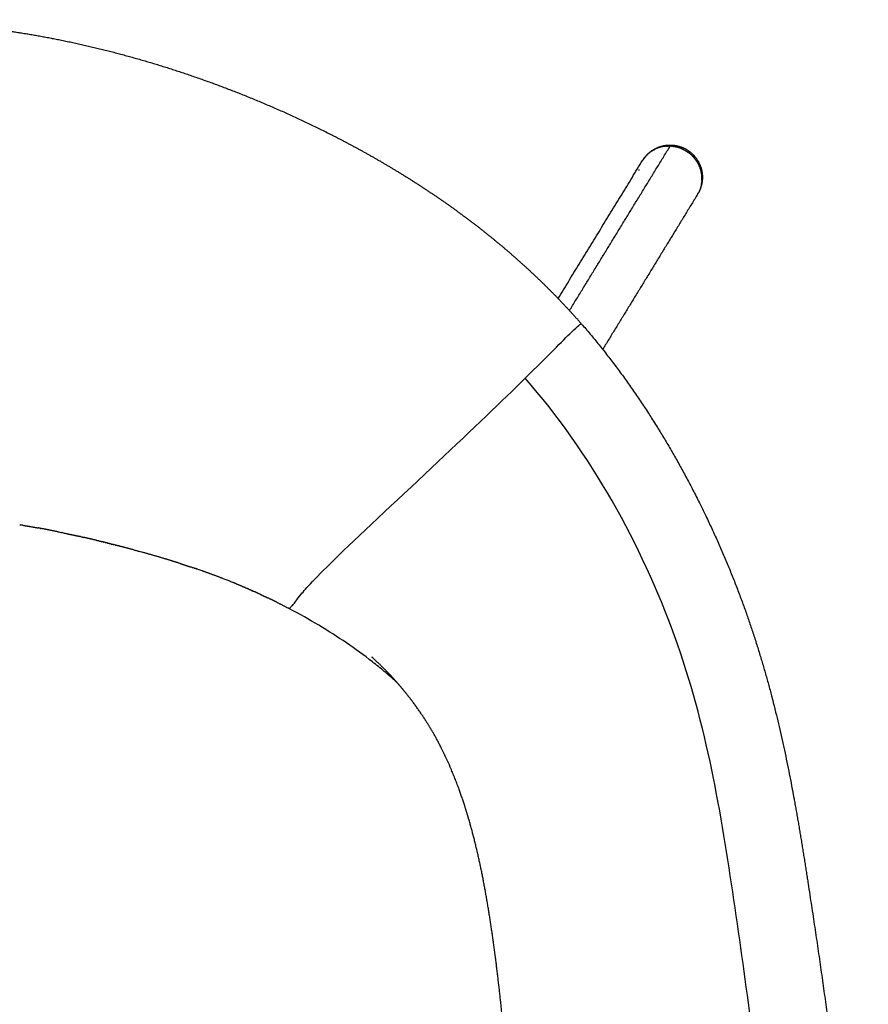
# Model space of a CAD drawing. Header units: millimetres. Extents: x -1034 to 742, y 1139 to 3175.
# Tile 11 of 15: x 464 to 727, y 1444 to 1749. Entities that reach past the tile are written whole.
import ezdxf

# ---------------------------------------------------------------- set-up
doc = ezdxf.new("R2010")
doc.units = ezdxf.units.MM
doc.header["$MEASUREMENT"] = 0
doc.layers.add('2DVýkres$viditelné$tečné', color=18, linetype='Continuous', true_color=0x000000)
doc.layers.add('2DVýkres$viditelné$čáry', color=18, linetype='Continuous', true_color=0x000000)

msp = doc.modelspace()

# ---------------------------------------------------------------- linework, layer by layer
at = {"layer": '2DVýkres$viditelné$tečné'}
for points, degree in [([(634.33, 1658.58), (649.92, 1684.05), (665.5, 1709.51)], 2), ([(675.45, 1699.41), (675.45, 1699.4), (675.45, 1699.4), (675.45, 1699.39)], 3)]:
    msp.add_open_spline(points, degree=degree, dxfattribs=at)
msp.add_rational_spline([(665.71, 1709.5), (665.93, 1709.85), (666.12, 1709.83)], [1, 0.973833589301, 0.965656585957], degree=2, dxfattribs=at)
for points, knots in [([(620.6, 1637.64), (627.58, 1644.49), (635.74, 1652.84), (637.89, 1654.62), (637.99, 1654.51)], [0, 0, 0, 0, 27.470708, 47.81555, 47.81555, 47.81555, 47.81555]), ([(548.54, 1567.3), (548.83, 1567.61), (549.55, 1568.43), (549.9, 1569.31), (558.07, 1578.68), (595.08, 1612.95), (613.62, 1630.78), (620.6, 1637.64)], [0, 0, 0, 0, 51.00181, 125.243406, 199.485003, 273.726599, 347.968195, 347.968195, 347.968195, 347.968195]), ([(704.04, 1229.34), (704.04, 1232.34), (704.04, 1237.8), (704.03, 1247.46), (703.96, 1261.81), (703.69, 1280.75), (703, 1302.67), (702.3, 1316.91), (701.87, 1324.1), (700.51, 1347.12), (696.01, 1398.48), (685.72, 1475.16), (672.62, 1557.15), (640.87, 1614.6), (620.6, 1637.64)], [0, 0, 0, 0, 8.983233, 16.385757, 29.00285, 52.029007, 73.187881, 94.796659, 94.796659, 94.796659, 152.645564, 210.494469, 268.343374, 326.19228, 326.19228, 326.19228, 326.19228]), ([(547.57, 1566.25), (547.75, 1566.46), (548.03, 1566.76), (548.41, 1567.16), (548.54, 1567.3)], [4.411321, 4.411321, 4.411321, 4.411321, 14.81502, 19.99899, 19.99899, 19.99899, 19.99899])]:
    msp.add_open_spline(points, degree=3, knots=knots, dxfattribs=at)
at = {"layer": '2DVýkres$viditelné$čáry'}
for points, weights, degree, knots in [([(402.39, 1748.68), (414.32, 1748.68), (425.89, 1748.46), (450.6, 1746.71), (462.96, 1745.12), (475.54, 1742.62), (489.55, 1739.85), (503.57, 1736.01), (517.04, 1731.41), (531.74, 1726.38), (546.21, 1720.32), (560.03, 1713.34), (567.2, 1709.71), (574.24, 1705.82), (581.09, 1701.65), (588.05, 1697.41), (594.82, 1692.88), (601.35, 1688.05), (604.65, 1685.61), (607.89, 1683.09), (611.06, 1680.49), (614.26, 1677.87), (617.39, 1675.17), (620.44, 1672.39), (623.52, 1669.59), (626.51, 1666.7), (629.43, 1663.74), (632.37, 1660.74), (635.22, 1657.67), (637.99, 1654.51)], [1, 1, 1, 1, 1, 1, 1, 1, 1, 1, 1, 1, 1, 1, 1, 1, 1, 1, 0.999796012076, 0.999796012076, 1, 0.999770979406, 0.999770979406, 1, 0.999745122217, 0.999745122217, 1, 0.999719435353, 0.999719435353, 1], 3, [0, 0, 0, 0, 35.467602, 35.467602, 73.602375, 73.602375, 73.602375, 116.759832, 116.759832, 116.759832, 163.712067, 163.712067, 163.712067, 188.014921, 188.014921, 188.014921, 212.71679, 212.71679, 212.71679, 225.029873, 225.029873, 225.029873, 237.420645, 237.420645, 237.420645, 249.900717, 249.900717, 249.900717, 262.48377, 262.48377, 262.48377, 262.48377]), ([(657.23, 1705.48), (658.61, 1707.51), (660.78, 1708.67), (660.93, 1708.75), (661.08, 1708.83), (663.46, 1710), (666.1, 1709.84)], [1, 0.971111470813, 1, 0.999855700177, 1, 0.966616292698, 1], 2, [0, 0, 0, 4.81902, 4.81902, 5.158788, 5.158788, 10.341152, 10.341152, 10.341152]), ([(666.12, 1709.83), (668.23, 1709.7), (670.11, 1708.73), (671.46, 1708.02), (672.54, 1706.95), (672.69, 1706.8), (672.84, 1706.65), (674.4, 1704.96), (675.06, 1702.76), (675.22, 1702.25), (675.32, 1701.72)], [1, 0.978364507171, 1, 0.988596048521, 1, 0.999775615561, 1, 0.974639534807, 1, 0.998566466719, 1], 2, [0, 0, 0, 4.167872, 4.167872, 7.191207, 7.191207, 7.614898, 7.614898, 12.128729, 12.128729, 13.199757, 13.199757, 13.199757]), ([(675.49, 1699.59), (675.48, 1698.99), (675.39, 1698.41), (675.13, 1696.6), (674.24, 1695.01)], [1, 0.998250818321, 1, 0.98378049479, 1], 2, [0, 0, 0, 1.183093, 1.183093, 4.790147, 4.790147, 4.790147]), ([(637.99, 1654.51), (649.2, 1641.69), (659.01, 1627.37), (675.5, 1598.23), (682.57, 1582.82), (688.22, 1567.27), (693.5, 1552.72), (697.5, 1538.14), (703.82, 1508.91), (706.06, 1495.15), (708.27, 1480.86), (712.38, 1454.21), (716.05, 1427.83), (719.08, 1401.02), (721.85, 1376.4), (724.23, 1349.98), (725.61, 1325.23), (726.21, 1314.36), (726.65, 1303.16), (726.81, 1292.29), (726.88, 1287.47), (726.9, 1282.58), (726.82, 1275.3), (726.78, 1273.07), (726.67, 1268.99), (726.6, 1266.87), (726.51, 1264.79), (726.48, 1264.02), (726.44, 1263.24), (726.41, 1262.47), (726.26, 1259.47), (726.07, 1256.47), (725.84, 1253.47), (725.59, 1250.19), (725.29, 1246.92), (724.93, 1243.65), (724.77, 1242.18), (724.6, 1240.71), (724.42, 1239.25), (724.25, 1237.88), (724.07, 1236.51), (723.88, 1235.14), (723.7, 1233.87), (723.52, 1232.59), (723.32, 1231.32), (723.14, 1230.13), (722.95, 1228.94), (722.75, 1227.75)], [1, 1, 1, 1, 1, 1, 1, 1, 1, 1, 1, 1, 1, 1, 1, 1, 1, 1, 1, 1, 1, 1, 1, 1, 1, 1, 1, 0.999996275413, 0.999996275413, 1, 0.999937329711, 0.999937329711, 1, 0.999914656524, 0.999914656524, 1, 0.999981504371, 0.999981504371, 1, 0.999982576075, 0.999982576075, 1, 0.99998279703, 0.99998279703, 1, 0.999982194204, 0.999982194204, 1], 3, [0, 0, 0, 0, 52.651393, 52.651393, 104.434857, 104.434857, 104.434857, 151.996983, 151.996983, 196.566233, 196.566233, 196.566233, 280.124529, 280.124529, 280.124529, 359.029454, 359.029454, 359.029454, 393.253187, 393.253187, 393.253187, 407.189857, 407.189857, 414.358257, 414.358257, 421.905799, 421.905799, 421.905799, 424.234995, 424.234995, 424.234995, 433.250626, 433.250626, 433.250626, 443.11033, 443.11033, 443.11033, 447.546079, 447.546079, 447.546079, 451.684258, 451.684258, 451.684258, 455.548797, 455.548797, 455.548797, 459.164245, 459.164245, 459.164245, 459.164245]), ([(638.48, 1225.53), (638.21, 1226.49), (637.95, 1227.45), (637.68, 1228.41), (637.64, 1228.57), (637.59, 1228.73), (637.51, 1229.03), (637.48, 1229.16), (637.44, 1229.3), (636.97, 1231.01), (636.52, 1232.73), (636.07, 1234.46), (635.6, 1236.26), (635.11, 1238.23), (634.2, 1242.01), (633.73, 1244.04), (633.29, 1246), (632.83, 1248.07), (632.39, 1250.16), (631.53, 1254.38), (631.12, 1256.53), (630.73, 1258.69), (629.93, 1263.16), (629.22, 1267.65), (627.92, 1276.86), (627.33, 1281.61), (626.79, 1286.35), (626.23, 1291.34), (625.71, 1296.37), (624.71, 1306.74), (624.22, 1312.07), (623.75, 1317.37), (623.3, 1322.43), (622.8, 1328.11), (621.8, 1339.72), (621.3, 1345.71), (619.69, 1365.06), (618.69, 1377.72), (617.71, 1390.3), (616.7, 1403.26), (615.69, 1416.62), (613.92, 1435.95), (613.28, 1442.39), (611.86, 1454.92), (611.07, 1461.1), (610.17, 1467.21), (609.31, 1473.01), (608.33, 1478.82), (606.07, 1489.98), (604.78, 1495.42), (603.24, 1500.74), (602.84, 1502.14), (602.03, 1504.82), (600.32, 1509.93), (598.02, 1515.98), (594.9, 1522.81), (592.54, 1527.13), (591.32, 1529.17), (590.04, 1531.31), (588.68, 1533.38), (585.83, 1537.4), (584.32, 1539.35), (582.79, 1541.19), (582.42, 1541.63), (581.63, 1542.57), (580.46, 1543.91), (579.25, 1545.24), (577.67, 1546.91), (575.65, 1548.95), (573.98, 1550.52), (573.15, 1551.28)], [1, 0.999999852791, 0.999999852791, 1, 1, 1, 1, 1, 1, 0.999985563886, 0.999985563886, 1, 1, 1, 1, 1, 1, 1, 1, 1, 1, 1, 1, 1, 1, 1, 1, 1, 1, 1, 1, 1, 1, 1, 1, 1, 1, 1, 1, 1, 1, 1, 1, 1, 1, 1, 1, 1, 1, 1, 1, 1, 1, 1, 1, 1, 1, 1, 1, 1, 1, 1, 1, 1, 1, 1, 1, 1, 1, 1, 1], 3, [0, 0, 0, 0, 2.990987, 2.990987, 2.990987, 3.569914, 3.569914, 4.033632, 4.033632, 4.033632, 9.370307, 9.370307, 9.370307, 15.139484, 15.139484, 21.317852, 21.317852, 21.317852, 27.69185, 27.69185, 34.287054, 34.287054, 34.287054, 47.937567, 47.937567, 62.262661, 62.262661, 62.262661, 77.328383, 77.328383, 93.446672, 93.446672, 93.446672, 114.507203, 114.507203, 132.366319, 132.366319, 166.631501, 166.631501, 166.631501, 205.842198, 205.842198, 225.268317, 225.268317, 244.018726, 244.018726, 244.018726, 261.728912, 261.728912, 278.41422, 278.41422, 278.41422, 282.80779, 286.793378, 294.580565, 302.204006, 309.327247, 309.327247, 309.327247, 316.921749, 316.921749, 324.652916, 324.652916, 324.652916, 326.377781, 328.32243, 330.012917, 331.755512, 335.231778, 338.617462, 338.617462, 338.617462, 338.617462])]:
    msp.add_rational_spline(points, weights, degree=degree, knots=knots, dxfattribs=at)
for points, weights in [([(659.34, 1707.66), (659.32, 1707.64), (659.3, 1707.63)], [0.855305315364, 0.855192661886, 0.85508725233]), ([(659.54, 1707.8), (659.44, 1707.73), (659.34, 1707.66)], [1, 0.999910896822, 1]), ([(659.58, 1707.83), (659.56, 1707.82), (659.54, 1707.8)], [0.856676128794, 0.856560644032, 0.856449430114]), ([(659.64, 1707.88), (659.61, 1707.85), (659.58, 1707.83)], [0.861661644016, 0.861406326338, 0.861166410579]), ([(659.67, 1707.89), (659.66, 1707.88), (659.64, 1707.88)], [0.857329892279, 0.857227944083, 0.857128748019]), ([(659.74, 1707.94), (659.71, 1707.92), (659.67, 1707.89)], [0.862441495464, 0.862152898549, 0.861880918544]), ([(659.77, 1707.96), (659.76, 1707.95), (659.74, 1707.94)], [0.858045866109, 0.857944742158, 0.857845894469]), ([(659.85, 1708.01), (659.81, 1707.98), (659.77, 1707.96)], [0.86331167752, 0.862975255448, 0.862658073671]), ([(659.87, 1708.02), (659.86, 1708.01), (659.85, 1708.01)], [0.85882418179, 0.858736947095, 0.858651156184]), ([(659.95, 1708.07), (659.91, 1708.05), (659.87, 1708.02)], [0.864251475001, 0.863863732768, 0.863498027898]), ([(659.96, 1708.08), (659.95, 1708.07), (659.95, 1708.07)], [0.859595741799, 0.859560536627, 0.859525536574]), ([(660.06, 1708.14), (660.01, 1708.11), (659.96, 1708.08)], [0.860568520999, 0.860101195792, 0.859665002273]), ([(659.96, 1708.08), (659.96, 1708.08), (659.96, 1708.08)], [0.864400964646, 0.864363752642, 0.864326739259]), ([(660.36, 1708.32), (660.26, 1708.26), (660.16, 1708.2)], [1, 0.999924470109, 1]), ([(660.37, 1708.32), (660.37, 1708.32), (660.36, 1708.32)], [0.868706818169, 0.868677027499, 0.868647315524]), ([(660.46, 1708.37), (660.42, 1708.35), (660.37, 1708.32)], [0.864814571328, 0.86425012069, 0.863713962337]), ([(660.47, 1708.38), (660.47, 1708.37), (660.46, 1708.37)], [0.869994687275, 0.869931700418, 0.869869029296]), ([(660.49, 1708.39), (660.48, 1708.38), (660.47, 1708.38)], [0.865137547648, 0.865035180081, 0.864933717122]), ([(660.6, 1708.44), (660.58, 1708.43), (660.57, 1708.43)], [0.866460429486, 0.866246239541, 0.86603560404]), ([(660.71, 1708.5), (660.69, 1708.49), (660.67, 1708.48)], [0.867854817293, 0.867585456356, 0.86732116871]), ([(660.82, 1708.55), (660.8, 1708.54), (660.77, 1708.53)], [0.86932071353, 0.868992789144, 0.868671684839]), ([(660.93, 1708.61), (660.9, 1708.59), (660.88, 1708.58)], [0.8708581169, 0.870468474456, 0.870087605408]), ([(661.04, 1708.66), (661.01, 1708.64), (660.98, 1708.63)], [0.872467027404, 0.872012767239, 0.871569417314]), ([(661.15, 1708.71), (661.12, 1708.69), (661.09, 1708.68)], [0.874147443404, 0.87362593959, 0.873117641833]), ([(661.27, 1708.76), (661.23, 1708.74), (661.19, 1708.72)], [0.875899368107, 0.875308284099, 0.874732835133]), ([(661.38, 1708.8), (661.34, 1708.79), (661.3, 1708.77)], [0.877722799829, 0.877060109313, 0.87641558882]), ([(661.49, 1708.85), (661.45, 1708.83), (661.41, 1708.81)], [0.879617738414, 0.878881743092, 0.878166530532]), ([(661.61, 1708.89), (661.56, 1708.87), (661.51, 1708.86)], [0.881584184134, 0.88077353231, 0.879986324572]), ([(661.72, 1708.93), (661.67, 1708.92), (661.62, 1708.9)], [0.883622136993, 0.882735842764, 0.881875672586]), ([(661.83, 1708.97), (661.78, 1708.96), (661.73, 1708.94)], [0.885731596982, 0.884769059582, 0.883835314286]), ([(662.06, 1709.05), (661.95, 1709.02), (661.84, 1708.98)], [1, 0.999926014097, 1]), ([(662.17, 1709.09), (662.12, 1709.07), (662.06, 1709.05)], [0.898584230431, 0.897415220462, 0.896279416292]), ([(662.18, 1709.09), (662.18, 1709.09), (662.17, 1709.09)], [0.892489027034, 0.892440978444, 0.892392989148]), ([(662.29, 1709.12), (662.23, 1709.1), (662.18, 1709.09)], [0.900986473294, 0.89981937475, 0.898683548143]), ([(662.4, 1709.15), (662.35, 1709.14), (662.29, 1709.12)], [0.903465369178, 0.902297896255, 0.901160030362]), ([(662.29, 1709.12), (662.29, 1709.12), (662.29, 1709.12)], [0.894884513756, 0.894800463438, 0.894716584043]), ([(662.41, 1709.15), (662.4, 1709.15), (662.4, 1709.15)], [0.897351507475, 0.897233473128, 0.897115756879]), ([(662.51, 1709.18), (662.46, 1709.17), (662.41, 1709.15)], [0.906021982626, 0.904851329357, 0.90370887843]), ([(662.53, 1709.19), (662.52, 1709.18), (662.51, 1709.18)], [0.89989001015, 0.899740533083, 0.899591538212]), ([(662.63, 1709.21), (662.58, 1709.2), (662.53, 1709.19)], [0.908657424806, 0.907480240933, 0.906330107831]), ([(662.64, 1709.22), (662.63, 1709.21), (662.63, 1709.21)], [0.90250001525, 0.90232218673, 0.902145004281]), ([(662.81, 1709.26), (662.73, 1709.24), (662.64, 1709.22)], [1, 0.999958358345, 1]), ([(662.87, 1709.27), (662.84, 1709.27), (662.81, 1709.26)], [0.907934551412, 0.907226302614, 0.9065272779]), ([(662.99, 1709.3), (662.93, 1709.29), (662.87, 1709.27)], [0.917539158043, 0.916065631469, 0.91462822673]), ([(663, 1709.3), (663, 1709.3), (662.99, 1709.3)], [0.911116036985, 0.910937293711, 0.910759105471]), ([(663.19, 1709.34), (663.1, 1709.32), (663, 1709.3)], [1, 0.999951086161, 1]), ([(663.22, 1709.35), (663.21, 1709.34), (663.19, 1709.34)], [0.916622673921, 0.916268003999, 0.915915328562]), ([(663.38, 1709.38), (663.3, 1709.36), (663.22, 1709.35)], [1, 0.999964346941, 1]), ([(663.45, 1709.39), (663.42, 1709.38), (663.38, 1709.38)], [0.922772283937, 0.921844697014, 0.920929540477]), ([(663.57, 1709.41), (663.51, 1709.4), (663.45, 1709.39)], [0.933180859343, 0.931526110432, 0.929907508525]), ([(663.58, 1709.41), (663.57, 1709.41), (663.57, 1709.41)], [0.926163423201, 0.926058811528, 0.925954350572]), ([(663.77, 1709.43), (663.67, 1709.42), (663.58, 1709.41)], [1, 0.999951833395, 1]), ([(663.8, 1709.44), (663.78, 1709.44), (663.77, 1709.43)], [0.932533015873, 0.93207623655, 0.931622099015]), ([(663.91, 1709.45), (663.86, 1709.45), (663.8, 1709.44)], [0.943436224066, 0.94167263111, 0.939945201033]), ([(664.03, 1709.46), (663.99, 1709.46), (663.96, 1709.46)], [0.939397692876, 0.938347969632, 0.937311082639]), ([(664.14, 1709.48), (664.09, 1709.47), (664.03, 1709.46)], [0.950635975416, 0.948799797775, 0.94699979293]), ([(664.15, 1709.48), (664.15, 1709.48), (664.14, 1709.48)], [0.943236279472, 0.943086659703, 0.942937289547]), ([(664.26, 1709.49), (664.21, 1709.48), (664.15, 1709.48)], [0.954344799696, 0.952628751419, 0.950943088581]), ([(664.37, 1709.5), (664.36, 1709.49), (664.35, 1709.49)], [0.950231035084, 0.94981664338, 0.949404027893]), ([(664.49, 1709.5), (664.43, 1709.5), (664.37, 1709.5)], [0.961980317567, 0.960035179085, 0.958126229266]), ([(664.6, 1709.51), (664.57, 1709.51), (664.54, 1709.51)], [0.957810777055, 0.956811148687, 0.955821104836]), ([(664.71, 1709.51), (664.66, 1709.51), (664.6, 1709.51)], [0.969906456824, 0.9678886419, 0.965907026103]), ([(664.83, 1709.52), (664.77, 1709.52), (664.71, 1709.51)], [0.965676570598, 0.963674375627, 0.961707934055]), ([(665.05, 1709.52), (664.99, 1709.52), (664.94, 1709.52)], [0.982340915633, 0.980214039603, 0.978123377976]), ([(665.16, 1709.52), (665.14, 1709.52), (665.13, 1709.52)], [0.978011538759, 0.977325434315, 0.976643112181]), ([(665.27, 1709.52), (665.22, 1709.52), (665.16, 1709.52)], [0.990994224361, 0.988794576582, 0.986631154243]), ([(665.38, 1709.52), (665.33, 1709.52), (665.27, 1709.52)], [0.986592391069, 0.984411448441, 0.982266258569]), ([(665.49, 1709.51), (665.44, 1709.51), (665.38, 1709.52)], [0.99993859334, 0.997666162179, 0.995429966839]), ([(665.6, 1709.51), (665.55, 1709.51), (665.49, 1709.51)], [0.99545928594, 0.993206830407, 0.990990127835]), ([(665.71, 1709.5), (665.66, 1709.5), (665.6, 1709.51)], [1, 0.999969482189, 0.999969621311]), ([(665.82, 1709.49), (665.77, 1709.5), (665.71, 1709.5)], [0.99545928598, 0.997711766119, 1]), ([(666.49, 1709.42), (666.2, 1709.46), (665.91, 1709.49)], [1, 0.99959418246, 1]), ([(666.6, 1709.41), (666.55, 1709.41), (666.5, 1709.42)], [0.965676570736, 0.967483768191, 0.969320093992]), ([(667.17, 1709.3), (666.93, 1709.35), (666.69, 1709.39)], [1, 0.999724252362, 1]), ([(669.33, 1708.59), (668.34, 1709.05), (667.27, 1709.28)], [1, 0.994514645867, 1]), ([(669.33, 1708.59), (670.2, 1708.2), (670.98, 1707.66)], [1, 0.995914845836, 1]), ([(672.22, 1706.65), (671.64, 1707.2), (670.98, 1707.66)], [1, 0.997033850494, 1]), ([(656.9, 1704.96), (656.89, 1704.95), (656.89, 1704.94)], [0.874731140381, 0.874874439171, 0.875018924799]), ([(656.98, 1705.09), (656.97, 1705.08), (656.96, 1705.07)], [0.872779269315, 0.872922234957, 0.873066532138]), ([(657.01, 1705.15), (656.99, 1705.12), (656.98, 1705.09)], [0.869320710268, 0.86972681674, 0.870143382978]), ([(657.18, 1705.4), (657.09, 1705.27), (657.01, 1705.15)], [1, 0.999860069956, 1]), ([(657.21, 1705.45), (657.19, 1705.43), (657.18, 1705.4)], [0.865137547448, 0.86545544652, 0.86578206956]), ([(657.25, 1705.51), (657.23, 1705.48), (657.21, 1705.45)], [0.867273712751, 0.86761946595, 0.86797736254]), ([(657.28, 1705.55), (657.27, 1705.53), (657.25, 1705.51)], [0.863886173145, 0.864140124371, 0.864400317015]), ([(657.33, 1705.62), (657.3, 1705.58), (657.28, 1705.55)], [0.866038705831, 0.866403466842, 0.866783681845]), ([(657.35, 1705.65), (657.34, 1705.63), (657.33, 1705.62)], [0.862706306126, 0.86290268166, 0.863103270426]), ([(657.4, 1705.72), (657.38, 1705.69), (657.35, 1705.65)], [0.864887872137, 0.865265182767, 0.865661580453]), ([(657.42, 1705.75), (657.41, 1705.74), (657.4, 1705.72)], [0.861597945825, 0.86174286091, 0.861890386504]), ([(657.48, 1705.83), (657.45, 1705.79), (657.42, 1705.75)], [0.863820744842, 0.864204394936, 0.864611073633]), ([(657.5, 1705.85), (657.49, 1705.84), (657.48, 1705.83)], [0.860561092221, 0.860660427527, 0.860761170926]), ([(657.56, 1705.93), (657.53, 1705.89), (657.5, 1705.85)], [0.862836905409, 0.863220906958, 0.863632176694]), ([(657.57, 1705.94), (657.57, 1705.94), (657.56, 1705.93)], [0.859595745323, 0.859655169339, 0.859715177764]), ([(657.64, 1706.03), (657.61, 1705.99), (657.57, 1705.94)], [0.861935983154, 0.862314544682, 0.862724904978]), ([(657.65, 1706.04), (657.65, 1706.04), (657.64, 1706.03)], [0.858701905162, 0.858726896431, 0.85875200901]), ([(657.73, 1706.14), (657.69, 1706.09), (657.65, 1706.04)], [0.861125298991, 0.861489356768, 0.861889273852]), ([(657.81, 1706.23), (657.77, 1706.18), (657.73, 1706.14)], [0.860432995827, 0.860757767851, 0.861117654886]), ([(657.73, 1706.14), (657.73, 1706.14), (657.73, 1706.14)], [0.857871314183, 0.857875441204, 0.85787957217]), ([(657.89, 1706.32), (657.85, 1706.28), (657.81, 1706.24)], [0.859812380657, 0.860081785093, 0.860381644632]), ([(657.81, 1706.24), (657.81, 1706.23), (657.81, 1706.23)], [0.857072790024, 0.857100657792, 0.857128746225]), ([(657.9, 1706.33), (657.89, 1706.33), (657.89, 1706.32)], [0.85637356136, 0.856411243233, 0.856449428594]), ([(657.97, 1706.41), (657.93, 1706.37), (657.9, 1706.33)], [0.859263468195, 0.859489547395, 0.859743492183]), ([(657.98, 1706.43), (657.97, 1706.42), (657.97, 1706.41)], [0.855753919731, 0.855797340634, 0.85584161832]), ([(658.05, 1706.51), (658.02, 1706.47), (657.98, 1706.43)], [0.858786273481, 0.858972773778, 0.859184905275]), ([(658.07, 1706.52), (658.06, 1706.51), (658.05, 1706.51)], [0.855212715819, 0.855258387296, 0.855305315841]), ([(658.15, 1706.62), (658.11, 1706.57), (658.07, 1706.53)], [0.854748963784, 0.854950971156, 0.855187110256]), ([(658.07, 1706.53), (658.07, 1706.53), (658.07, 1706.52)], [0.858682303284, 0.858693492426, 0.85870478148]), ([(658.33, 1706.8), (658.24, 1706.71), (658.15, 1706.62)], [1, 0.999904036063, 1]), ([(658.4, 1706.86), (658.36, 1706.83), (658.33, 1706.8)], [0.853875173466, 0.853953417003, 0.85405068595]), ([(658.49, 1706.95), (658.45, 1706.92), (658.42, 1706.88)], [0.85369640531, 0.853746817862, 0.85381500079]), ([(658.58, 1707.03), (658.55, 1707), (658.51, 1706.97)], [0.853589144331, 0.853613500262, 0.853654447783]), ([(658.67, 1707.11), (658.64, 1707.09), (658.61, 1707.06)], [0.853553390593, 0.853553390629, 0.853568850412]), ([(658.76, 1707.19), (658.73, 1707.17), (658.7, 1707.14)], [0.853589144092, 0.853566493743, 0.853558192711]), ([(658.86, 1707.28), (658.83, 1707.25), (658.8, 1707.23)], [0.85369640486, 0.853652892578, 0.853622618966]), ([(658.95, 1707.36), (658.92, 1707.33), (658.89, 1707.31)], [0.853875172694, 0.853812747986, 0.853762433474]), ([(659.05, 1707.43), (659.02, 1707.41), (658.99, 1707.39)], [0.854125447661, 0.854046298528, 0.853978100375]), ([(659.14, 1707.51), (659.12, 1707.49), (659.09, 1707.47)], [0.854447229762, 0.854353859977, 0.854270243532]), ([(659.19, 1707.55), (659.17, 1707.53), (659.14, 1707.51)], [0.858884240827, 0.858767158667, 0.858659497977]), ([(659.24, 1707.59), (659.22, 1707.57), (659.19, 1707.55)], [0.854840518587, 0.854735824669, 0.854639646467]), ([(659.3, 1707.63), (659.27, 1707.61), (659.24, 1707.59)], [0.859397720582, 0.859251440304, 0.859116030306]), ([(672.22, 1706.65), (672.67, 1706.23), (673.06, 1705.75)], [1, 0.998223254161, 1]), ([(673.12, 1705.68), (673.09, 1705.72), (673.06, 1705.75)], [0.854752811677, 0.854588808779, 0.854447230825]), ([(674.37, 1703.73), (673.86, 1704.76), (673.14, 1705.65)], [1, 0.993727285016, 1]), ([(655.8, 1702.11), (655.79, 1702.06), (655.79, 1702.02)], [0.939397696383, 0.940752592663, 0.942128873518]), ([(655.81, 1702.15), (655.81, 1702.13), (655.8, 1702.11)], [0.939112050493, 0.939754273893, 0.940401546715]), ([(655.83, 1702.22), (655.82, 1702.18), (655.81, 1702.15)], [0.935929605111, 0.93700006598, 0.938084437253]), ([(655.84, 1702.28), (655.83, 1702.25), (655.83, 1702.22)], [0.935249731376, 0.936118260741, 0.936996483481]), ([(655.85, 1702.33), (655.85, 1702.3), (655.84, 1702.28)], [0.932533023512, 0.933337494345, 0.934150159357]), ([(674.39, 1703.68), (674.38, 1703.71), (674.37, 1703.73)], [0.875009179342, 0.874573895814, 0.874147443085]), ([(674.47, 1703.51), (674.46, 1703.54), (674.45, 1703.57)], [0.877722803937, 0.877255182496, 0.876796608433]), ([(674.59, 1703.25), (674.53, 1703.38), (674.47, 1703.51)], [1, 0.999900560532, 1]), ([(674.64, 1703.13), (674.63, 1703.15), (674.62, 1703.17)], [0.884428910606, 0.884022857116, 0.883622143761]), ([(674.69, 1703), (674.68, 1703.03), (674.67, 1703.06)], [0.886799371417, 0.886261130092, 0.885731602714]), ([(674.74, 1702.87), (674.73, 1702.91), (674.71, 1702.94)], [0.889263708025, 0.888581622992, 0.887912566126]), ([(675.37, 1699.63), (675.34, 1701.28), (674.76, 1702.83)], [1, 0.985725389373, 1]), ([(675.32, 1701.72), (675.52, 1700.69), (675.49, 1699.64)], [1, 0.994491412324, 1]), ([(675.33, 1698.56), (675.33, 1698.57), (675.33, 1698.59)], [0.972719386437, 0.973272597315, 0.973828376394]), ([(675.34, 1698.7), (675.35, 1698.75), (675.35, 1698.81)], [0.978359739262, 0.980435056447, 0.982545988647]), ([(675.35, 1698.81), (675.35, 1698.86), (675.36, 1698.91)], [0.982266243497, 0.984411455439, 0.986592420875]), ([(675.36, 1698.96), (675.36, 1698.99), (675.36, 1699.02)], [0.988647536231, 0.989813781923, 0.990990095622]), ([(675.37, 1699.5), (675.37, 1699.53), (675.37, 1699.56)], [0.989072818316, 0.987826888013, 0.986592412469]), ([(675.37, 1699.23), (675.37, 1699.34), (675.37, 1699.45)], [1, 0.999935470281, 1]), ([(675.37, 1699.13), (675.37, 1699.18), (675.37, 1699.23)], [0.99557946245, 0.997772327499, 1]), ([(675.37, 1699.1), (675.37, 1699.11), (675.37, 1699.13)], [0.994248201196, 0.994877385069, 0.995509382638]), ([(675.45, 1699.41), (675.49, 1699.52), (675.49, 1699.64)], [1, 0.98706069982, 1]), ([(675.04, 1696.98), (674.82, 1696.16), (674.45, 1695.4)], [1, 0.995767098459, 1]), ([(675.04, 1696.98), (675.05, 1697.01), (675.06, 1697.05)], [0.920781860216, 0.921769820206, 0.922772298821]), ([(675.07, 1697.11), (675.08, 1697.13), (675.09, 1697.16)], [0.924451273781, 0.925198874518, 0.925954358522]), ([(675.11, 1697.24), (675.11, 1697.25), (675.12, 1697.27)], [0.928233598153, 0.928719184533, 0.929207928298]), ([(675.17, 1697.5), (675.14, 1697.38), (675.12, 1697.27)], [1, 0.999919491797, 1]), ([(675.17, 1697.5), (675.18, 1697.55), (675.19, 1697.6)], [0.936144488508, 0.937755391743, 0.939397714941]), ([(675.19, 1697.63), (675.2, 1697.67), (675.21, 1697.71)], [0.940277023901, 0.94159712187, 0.94293731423]), ([(675.22, 1697.76), (675.23, 1697.79), (675.23, 1697.82)], [0.944530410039, 0.945533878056, 0.946548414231]), ([(675.24, 1697.89), (675.25, 1697.91), (675.25, 1697.93)], [0.948906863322, 0.949566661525, 0.950231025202]), ([(675.27, 1698.04), (675.27, 1698.07), (675.27, 1698.1)], [0.954732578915, 0.955662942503, 0.95660220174]), ([(675.28, 1698.16), (675.29, 1698.21), (675.3, 1698.26)], [0.958038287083, 0.959857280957, 0.96170794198]), ([(675.3, 1698.29), (675.31, 1698.33), (675.31, 1698.37)], [0.962798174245, 0.964228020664, 0.965676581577]), ([(675.32, 1698.42), (675.32, 1698.45), (675.32, 1698.48)], [0.967690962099, 0.968699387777, 0.969716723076]), ([(673.9, 1694.44), (673.93, 1694.48), (673.95, 1694.52)], [0.870301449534, 0.870816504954, 0.871352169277]), ([(674.02, 1694.63), (674.03, 1694.65), (674.04, 1694.66)], [0.870291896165, 0.870572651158, 0.870858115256]), ([(674.04, 1694.66), (674.06, 1694.69), (674.08, 1694.72)], [0.873467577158, 0.873866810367, 0.874275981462]), ([(674.08, 1694.72), (674.09, 1694.75), (674.11, 1694.77)], [0.871696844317, 0.872101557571, 0.872515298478]), ([(674.11, 1694.77), (674.12, 1694.8), (674.14, 1694.82)], [0.875065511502, 0.875449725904, 0.875842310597]), ([(674.14, 1694.82), (674.16, 1694.85), (674.17, 1694.88)], [0.873319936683, 0.87382336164, 0.874339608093]), ([(674.17, 1694.88), (674.19, 1694.91), (674.2, 1694.93)], [0.876827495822, 0.877150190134, 0.877478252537]), ([(674.2, 1694.93), (674.21, 1694.95), (674.23, 1694.98)], [0.875012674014, 0.87545153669, 0.875899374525]), ([(674.23, 1694.98), (674.23, 1694.99), (674.24, 1695)], [0.872889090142, 0.87305210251, 0.873216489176]), ([(674.24, 1695), (674.25, 1695.01), (674.25, 1695.03)], [0.878677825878, 0.878929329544, 0.879183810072]), ([(674.25, 1695.03), (674.29, 1695.1), (674.33, 1695.16)], [1, 0.999965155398, 1]), ([(674.36, 1695.23), (674.38, 1695.26), (674.39, 1695.3)], [0.880403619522, 0.88098755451, 0.881584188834]), ([(674.42, 1695.35), (674.43, 1695.38), (674.45, 1695.4)], [0.882646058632, 0.883130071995, 0.883622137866]), ([(465.07, 1592.09), (467.37, 1591.71), (469.67, 1591.29)], [1, 0.999967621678, 1]), ([(470.18, 1591.19), (469.92, 1591.24), (469.67, 1591.29)], [1, 0.999999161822, 1]), ([(475.89, 1590.08), (473.2, 1590.63), (470.51, 1591.13)], [1, 0.999961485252, 1]), ([(478.43, 1589.55), (479.94, 1589.23), (481.45, 1588.9)], [1, 0.999990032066, 1]), ([(487.97, 1587.39), (485.96, 1587.87), (483.94, 1588.34)], [1, 0.999984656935, 1]), ([(498.76, 1584.63), (496.29, 1585.3), (493.81, 1585.93)], [1, 0.999982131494, 1]), ([(509.15, 1581.68), (505.54, 1582.76), (501.92, 1583.76)], [1, 0.999942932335, 1]), ([(513.75, 1580.25), (511.46, 1580.98), (509.15, 1581.68)], [1, 0.999966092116, 1]), ([(513.75, 1580.25), (515.43, 1579.71), (517.11, 1579.15)], [1, 0.999976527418, 1]), ([(527.11, 1575.55), (524.48, 1576.57), (521.81, 1577.52)], [1, 0.999914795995, 1]), ([(531.17, 1573.93), (530.59, 1574.16), (530.02, 1574.4)], [1, 0.999995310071, 1]), ([(538.51, 1570.72), (537.58, 1571.15), (536.65, 1571.57)], [1, 0.999986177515, 1]), ([(538.51, 1570.72), (539.75, 1570.15), (540.98, 1569.57)], [1, 0.999974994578, 1]), ([(543.84, 1568.17), (542.73, 1568.72), (541.61, 1569.26)], [1, 0.999978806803, 1]), ([(577.47, 1546.42), (578.93, 1545.24), (580.35, 1544.02)], [1, 0.999910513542, 1])]:
    msp.add_rational_spline(points, weights, degree=2, dxfattribs=at)
for points, degree in [([(660.06, 1708.14), (660.1, 1708.16), (660.13, 1708.18), (660.16, 1708.2)], 3), ([(660.49, 1708.39), (660.52, 1708.4), (660.54, 1708.41), (660.57, 1708.43)], 3), ([(660.6, 1708.44), (660.62, 1708.46), (660.65, 1708.47), (660.67, 1708.48)], 3), ([(660.71, 1708.5), (660.73, 1708.51), (660.75, 1708.52), (660.77, 1708.53)], 3), ([(660.82, 1708.55), (660.84, 1708.56), (660.86, 1708.57), (660.88, 1708.58)], 3), ([(660.93, 1708.61), (660.95, 1708.61), (660.96, 1708.62), (660.98, 1708.63)], 3), ([(661.04, 1708.66), (661.06, 1708.66), (661.07, 1708.67), (661.09, 1708.68)], 3), ([(661.15, 1708.71), (661.17, 1708.71), (661.18, 1708.72), (661.19, 1708.72)], 3), ([(661.27, 1708.76), (661.28, 1708.76), (661.29, 1708.76), (661.3, 1708.77)], 3), ([(661.38, 1708.8), (661.39, 1708.81), (661.4, 1708.81), (661.41, 1708.81)], 3), ([(661.49, 1708.85), (661.5, 1708.85), (661.51, 1708.85), (661.51, 1708.86)], 3), ([(661.61, 1708.89), (661.61, 1708.89), (661.62, 1708.9), (661.62, 1708.9)], 3), ([(661.72, 1708.93), (661.72, 1708.93), (661.73, 1708.94), (661.73, 1708.94)], 3), ([(661.83, 1708.97), (661.84, 1708.98), (661.84, 1708.98), (661.84, 1708.98)], 3), ([(663.91, 1709.45), (663.93, 1709.45), (663.94, 1709.46), (663.96, 1709.46)], 3), ([(664.26, 1709.49), (664.29, 1709.49), (664.32, 1709.49), (664.35, 1709.49)], 3), ([(664.49, 1709.5), (664.5, 1709.5), (664.52, 1709.5), (664.54, 1709.51)], 3), ([(664.83, 1709.52), (664.86, 1709.52), (664.9, 1709.52), (664.94, 1709.52)], 3), ([(665.05, 1709.52), (665.08, 1709.52), (665.1, 1709.52), (665.13, 1709.52)], 3), ([(665.82, 1709.49), (665.85, 1709.49), (665.88, 1709.49), (665.91, 1709.49)], 3), ([(666.49, 1709.42), (666.49, 1709.42), (666.5, 1709.42), (666.5, 1709.42)], 3), ([(666.6, 1709.41), (666.63, 1709.4), (666.66, 1709.4), (666.69, 1709.39)], 3), ([(667.17, 1709.3), (667.2, 1709.3), (667.23, 1709.29), (667.27, 1709.28)], 3), ([(630.81, 1662.32), (643.89, 1683.69), (656.96, 1705.07)], 2), ([(658.4, 1706.86), (658.4, 1706.87), (658.41, 1706.88), (658.42, 1706.89)], 3), ([(658.49, 1706.95), (658.49, 1706.95), (658.5, 1706.96), (658.51, 1706.97)], 3), ([(658.58, 1707.03), (658.59, 1707.04), (658.6, 1707.05), (658.61, 1707.06)], 3), ([(658.67, 1707.11), (658.68, 1707.12), (658.69, 1707.13), (658.7, 1707.14)], 3), ([(658.76, 1707.2), (658.77, 1707.21), (658.79, 1707.22), (658.8, 1707.23)], 3), ([(658.85, 1707.28), (658.87, 1707.29), (658.88, 1707.3), (658.89, 1707.31)], 3), ([(658.95, 1707.36), (658.96, 1707.37), (658.98, 1707.38), (658.99, 1707.39)], 3), ([(659.05, 1707.43), (659.06, 1707.45), (659.08, 1707.46), (659.09, 1707.47)], 3), ([(673.12, 1705.68), (673.13, 1705.67), (673.13, 1705.66), (673.14, 1705.66)], 3), ([(674.39, 1703.68), (674.41, 1703.64), (674.43, 1703.6), (674.45, 1703.57)], 3), ([(674.59, 1703.25), (674.6, 1703.22), (674.61, 1703.2), (674.62, 1703.17)], 3), ([(674.64, 1703.13), (674.65, 1703.1), (674.66, 1703.08), (674.67, 1703.06)], 3), ([(674.69, 1703), (674.7, 1702.98), (674.71, 1702.96), (674.71, 1702.94)], 3), ([(674.74, 1702.87), (674.75, 1702.86), (674.75, 1702.84), (674.76, 1702.83)], 3), ([(675.33, 1698.56), (675.33, 1698.53), (675.33, 1698.51), (675.32, 1698.48)], 3), ([(675.34, 1698.7), (675.34, 1698.66), (675.34, 1698.62), (675.33, 1698.59)], 3), ([(675.37, 1699.1), (675.37, 1699.07), (675.36, 1699.05), (675.36, 1699.02)], 3), ([(675.36, 1698.96), (675.36, 1698.95), (675.36, 1698.93), (675.36, 1698.91)], 3), ([(675.37, 1699.63), (675.37, 1699.6), (675.37, 1699.58), (675.37, 1699.56)], 3), ([(675.37, 1699.5), (675.37, 1699.48), (675.37, 1699.46), (675.37, 1699.45)], 3), ([(675.37, 1699.23), (675.38, 1699.25), (675.38, 1699.26), (675.39, 1699.27)], 3), ([(675.41, 1699.3), (675.4, 1699.29), (675.4, 1699.28), (675.39, 1699.27)], 3), ([(675.43, 1699.34), (675.42, 1699.33), (675.42, 1699.32), (675.41, 1699.31)], 3), ([(675.41, 1699.3), (675.41, 1699.3), (675.41, 1699.31), (675.41, 1699.31)], 3), ([(675.44, 1699.37), (675.44, 1699.36), (675.43, 1699.35), (675.43, 1699.34)], 3), ([(675.43, 1699.34), (675.43, 1699.34), (675.43, 1699.34), (675.43, 1699.34)], 3), ([(675.45, 1699.39), (675.45, 1699.39), (675.44, 1699.38), (675.44, 1699.38)], 3), ([(675.44, 1699.37), (675.44, 1699.38), (675.44, 1699.38), (675.44, 1699.38)], 3), ([(675.07, 1697.11), (675.07, 1697.09), (675.06, 1697.07), (675.06, 1697.05)], 3), ([(675.11, 1697.24), (675.1, 1697.21), (675.09, 1697.18), (675.09, 1697.16)], 3), ([(675.19, 1697.63), (675.19, 1697.62), (675.19, 1697.61), (675.19, 1697.6)], 3), ([(675.22, 1697.76), (675.22, 1697.74), (675.21, 1697.73), (675.21, 1697.71)], 3), ([(675.24, 1697.89), (675.24, 1697.87), (675.23, 1697.84), (675.23, 1697.82)], 3), ([(675.27, 1698.04), (675.26, 1698), (675.26, 1697.97), (675.25, 1697.93)], 3), ([(675.28, 1698.16), (675.28, 1698.14), (675.28, 1698.12), (675.27, 1698.1)], 3), ([(675.3, 1698.29), (675.3, 1698.28), (675.3, 1698.27), (675.3, 1698.26)], 3), ([(675.32, 1698.42), (675.31, 1698.41), (675.31, 1698.39), (675.31, 1698.37)], 3), ([(674.02, 1694.63), (659.32, 1670.59), (644.61, 1646.56)], 2), ([(674.34, 1695.19), (674.34, 1695.18), (674.33, 1695.17), (674.33, 1695.16)], 3), ([(674.36, 1695.23), (674.35, 1695.22), (674.35, 1695.2), (674.34, 1695.19)], 3), ([(674.42, 1695.35), (674.41, 1695.33), (674.4, 1695.32), (674.39, 1695.3)], 3), ([(464.05, 1592.26), (464.16, 1592.24), (464.28, 1592.22), (464.39, 1592.21)], 3), ([(465.07, 1592.09), (464.84, 1592.13), (464.62, 1592.17), (464.39, 1592.21)], 3), ([(470.34, 1591.16), (470.29, 1591.17), (470.23, 1591.18), (470.18, 1591.19)], 3), ([(475.89, 1590.08), (476.08, 1590.04), (476.27, 1590), (476.45, 1589.97)], 3), ([(476.53, 1589.95), (476.5, 1589.96), (476.48, 1589.96), (476.45, 1589.97)], 3), ([(476.53, 1589.95), (476.71, 1589.91), (476.89, 1589.88), (477.08, 1589.84)], 3), ([(477.16, 1589.82), (477.13, 1589.83), (477.11, 1589.83), (477.08, 1589.84)], 3), ([(477.16, 1589.82), (477.37, 1589.78), (477.58, 1589.73), (477.79, 1589.69)], 3), ([(477.8, 1589.69), (477.79, 1589.69), (477.79, 1589.69)], 2), ([(477.8, 1589.69), (478.01, 1589.64), (478.22, 1589.6), (478.43, 1589.55)], 3), ([(478.43, 1589.55), (478.43, 1589.55), (478.43, 1589.55)], 2), ([(481.61, 1588.86), (481.55, 1588.87), (481.5, 1588.89), (481.45, 1588.9)], 3), ([(481.61, 1588.86), (481.76, 1588.83), (481.92, 1588.79), (482.07, 1588.76)], 3), ([(482.25, 1588.72), (482.19, 1588.73), (482.13, 1588.75), (482.07, 1588.76)], 3), ([(482.25, 1588.72), (482.39, 1588.69), (482.54, 1588.65), (482.69, 1588.62)], 3), ([(482.88, 1588.58), (482.82, 1588.59), (482.76, 1588.6), (482.69, 1588.62)], 3), ([(482.88, 1588.58), (483.03, 1588.54), (483.17, 1588.51), (483.31, 1588.48)], 3), ([(483.52, 1588.43), (483.45, 1588.45), (483.38, 1588.46), (483.31, 1588.48)], 3), ([(483.52, 1588.43), (483.66, 1588.4), (483.8, 1588.37), (483.94, 1588.34)], 3), ([(487.97, 1587.39), (488.07, 1587.36), (488.17, 1587.34), (488.28, 1587.31)], 3), ([(488.61, 1587.23), (488.5, 1587.26), (488.39, 1587.29), (488.28, 1587.31)], 3), ([(488.61, 1587.23), (488.7, 1587.21), (488.8, 1587.19), (488.9, 1587.16)], 3), ([(489.24, 1587.08), (489.13, 1587.11), (489.01, 1587.13), (488.9, 1587.16)], 3), ([(489.24, 1587.08), (489.33, 1587.06), (489.42, 1587.03), (489.51, 1587.01)], 3), ([(489.88, 1586.92), (489.75, 1586.95), (489.63, 1586.98), (489.51, 1587.01)], 3), ([(489.88, 1586.92), (489.96, 1586.9), (490.05, 1586.88), (490.13, 1586.86)], 3), ([(490.51, 1586.77), (490.38, 1586.8), (490.26, 1586.83), (490.13, 1586.86)], 3), ([(490.51, 1586.77), (490.59, 1586.75), (490.67, 1586.73), (490.75, 1586.71)], 3), ([(491.15, 1586.61), (491.01, 1586.64), (490.88, 1586.67), (490.75, 1586.71)], 3), ([(491.15, 1586.61), (491.22, 1586.59), (491.29, 1586.57), (491.36, 1586.55)], 3), ([(491.78, 1586.45), (491.64, 1586.48), (491.5, 1586.52), (491.36, 1586.55)], 3), ([(491.78, 1586.45), (491.85, 1586.43), (491.91, 1586.42), (491.97, 1586.4)], 3), ([(492.42, 1586.29), (492.27, 1586.33), (492.12, 1586.36), (491.97, 1586.4)], 3), ([(492.42, 1586.29), (492.47, 1586.27), (492.53, 1586.26), (492.59, 1586.24)], 3), ([(493.05, 1586.13), (492.9, 1586.17), (492.74, 1586.21), (492.59, 1586.24)], 3), ([(493.05, 1586.13), (493.1, 1586.11), (493.15, 1586.1), (493.2, 1586.09)], 3), ([(493.69, 1585.96), (493.52, 1586.01), (493.36, 1586.05), (493.2, 1586.09)], 3), ([(493.69, 1585.96), (493.73, 1585.95), (493.77, 1585.94), (493.81, 1585.93)], 3), ([(499.39, 1584.46), (499.18, 1584.52), (498.97, 1584.57), (498.76, 1584.63)], 3), ([(499.39, 1584.46), (499.39, 1584.46), (499.39, 1584.46)], 2), ([(499.39, 1584.46), (499.56, 1584.41), (499.73, 1584.37), (499.9, 1584.32)], 3), ([(500.02, 1584.29), (499.98, 1584.3), (499.94, 1584.31), (499.9, 1584.32)], 3), ([(500.65, 1584.11), (500.44, 1584.17), (500.23, 1584.23), (500.02, 1584.29)], 3), ([(500.66, 1584.11), (500.65, 1584.11), (500.65, 1584.11)], 2), ([(500.66, 1584.11), (500.8, 1584.07), (500.95, 1584.03), (501.1, 1583.99)], 3), ([(501.91, 1583.77), (501.64, 1583.84), (501.37, 1583.92), (501.1, 1583.99)], 3), ([(501.92, 1583.76), (501.91, 1583.77), (501.91, 1583.77)], 2), ([(517.44, 1579.04), (517.33, 1579.08), (517.22, 1579.12), (517.11, 1579.15)], 3), ([(517.44, 1579.04), (517.52, 1579.01), (517.61, 1578.98), (517.7, 1578.96)], 3), ([(518.06, 1578.83), (517.94, 1578.87), (517.82, 1578.91), (517.7, 1578.96)], 3), ([(518.06, 1578.83), (518.13, 1578.81), (518.21, 1578.78), (518.28, 1578.76)], 3), ([(518.68, 1578.62), (518.55, 1578.67), (518.41, 1578.71), (518.28, 1578.76)], 3), ([(518.68, 1578.62), (518.74, 1578.6), (518.8, 1578.58), (518.87, 1578.56)], 3), ([(519.3, 1578.41), (519.15, 1578.46), (519.01, 1578.51), (518.87, 1578.56)], 3), ([(519.3, 1578.41), (519.3, 1578.41), (519.31, 1578.41), (519.32, 1578.4)], 3), ([(519.91, 1578.2), (519.72, 1578.26), (519.52, 1578.33), (519.32, 1578.4)], 3), ([(519.91, 1578.2), (519.92, 1578.19), (519.92, 1578.19), (519.92, 1578.19)], 3), ([(520.53, 1577.98), (520.57, 1577.97), (520.6, 1577.95), (520.64, 1577.94)], 3), ([(521.13, 1577.77), (520.97, 1577.83), (520.8, 1577.88), (520.64, 1577.94)], 3), ([(521.13, 1577.77), (521.16, 1577.76), (521.2, 1577.75), (521.23, 1577.73)], 3), ([(521.73, 1577.55), (521.57, 1577.61), (521.4, 1577.67), (521.23, 1577.73)], 3), ([(521.73, 1577.55), (521.76, 1577.54), (521.79, 1577.53), (521.81, 1577.52)], 3), ([(527.68, 1575.33), (527.49, 1575.4), (527.3, 1575.48), (527.11, 1575.55)], 3), ([(527.7, 1575.32), (527.7, 1575.32), (527.69, 1575.33), (527.68, 1575.33)], 3), ([(528.26, 1575.1), (528.08, 1575.17), (527.89, 1575.25), (527.7, 1575.32)], 3), ([(528.29, 1575.09), (528.28, 1575.09), (528.27, 1575.09), (528.26, 1575.1)], 3), ([(528.85, 1574.87), (528.66, 1574.94), (528.48, 1575.01), (528.29, 1575.09)], 3), ([(528.89, 1574.85), (528.88, 1574.86), (528.86, 1574.86), (528.85, 1574.87)], 3), ([(529.43, 1574.63), (529.25, 1574.71), (529.07, 1574.78), (528.89, 1574.85)], 3), ([(529.48, 1574.61), (529.47, 1574.62), (529.45, 1574.63), (529.43, 1574.63)], 3), ([(530.02, 1574.4), (529.84, 1574.47), (529.66, 1574.54), (529.48, 1574.61)], 3), ([(531.17, 1573.93), (531.2, 1573.91), (531.23, 1573.9), (531.26, 1573.89)], 3), ([(531.74, 1573.69), (531.58, 1573.76), (531.42, 1573.82), (531.26, 1573.89)], 3), ([(531.74, 1573.69), (531.78, 1573.67), (531.82, 1573.66), (531.86, 1573.64)], 3), ([(532.32, 1573.45), (532.16, 1573.51), (532.01, 1573.58), (531.86, 1573.64)], 3), ([(532.32, 1573.45), (532.36, 1573.43), (532.41, 1573.41), (532.45, 1573.39)], 3), ([(532.89, 1573.21), (532.74, 1573.27), (532.6, 1573.33), (532.45, 1573.39)], 3), ([(532.89, 1573.21), (532.94, 1573.19), (532.99, 1573.16), (533.05, 1573.14)], 3), ([(533.46, 1572.96), (533.32, 1573.02), (533.19, 1573.08), (533.05, 1573.14)], 3), ([(533.46, 1572.96), (533.52, 1572.94), (533.58, 1572.91), (533.65, 1572.88)], 3), ([(534.03, 1572.72), (533.9, 1572.78), (533.78, 1572.83), (533.65, 1572.88)], 3), ([(534.03, 1572.72), (534.1, 1572.69), (534.17, 1572.66), (534.25, 1572.63)], 3), ([(534.6, 1572.47), (534.68, 1572.44), (534.76, 1572.4), (534.84, 1572.37)], 3), ([(535.16, 1572.23), (535.06, 1572.28), (534.95, 1572.32), (534.84, 1572.37)], 3), ([(535.16, 1572.23), (535.25, 1572.19), (535.35, 1572.15), (535.44, 1572.11)], 3), ([(535.72, 1571.98), (535.63, 1572.02), (535.53, 1572.06), (535.44, 1572.11)], 3), ([(535.72, 1571.98), (535.83, 1571.93), (535.94, 1571.89), (536.04, 1571.84)], 3), ([(536.28, 1571.73), (536.2, 1571.77), (536.12, 1571.8), (536.04, 1571.84)], 3), ([(536.28, 1571.73), (536.4, 1571.68), (536.52, 1571.63), (536.65, 1571.57)], 3), ([(541.18, 1569.47), (541.11, 1569.5), (541.04, 1569.53), (540.98, 1569.57)], 3), ([(541.18, 1569.47), (541.3, 1569.41), (541.41, 1569.36), (541.52, 1569.3)], 3), ([(541.61, 1569.26), (541.58, 1569.28), (541.55, 1569.29), (541.52, 1569.3)], 3), ([(543.84, 1568.17), (543.92, 1568.13), (544.01, 1568.08), (544.09, 1568.04)], 3), ([(544.39, 1567.89), (544.29, 1567.94), (544.19, 1567.99), (544.09, 1568.04)], 3), ([(544.39, 1567.89), (544.49, 1567.84), (544.6, 1567.79), (544.7, 1567.73)], 3), ([(544.93, 1567.62), (544.85, 1567.66), (544.78, 1567.7), (544.7, 1567.73)], 3), ([(544.93, 1567.62), (545.06, 1567.55), (545.19, 1567.49), (545.31, 1567.42)], 3), ([(545.48, 1567.34), (545.42, 1567.37), (545.37, 1567.4), (545.31, 1567.42)], 3), ([(545.48, 1567.34), (545.62, 1567.27), (545.76, 1567.2), (545.9, 1567.12)], 3), ([(546.02, 1567.06), (545.98, 1567.08), (545.94, 1567.1), (545.9, 1567.12)], 3), ([(546.02, 1567.06), (546.17, 1566.98), (546.33, 1566.9), (546.48, 1566.82)], 3), ([(546.56, 1566.78), (546.54, 1566.8), (546.51, 1566.81), (546.48, 1566.82)], 3), ([(546.56, 1566.78), (546.73, 1566.69), (546.9, 1566.61), (547.06, 1566.52)], 3), ([(547.65, 1566.22), (547.45, 1566.32), (547.26, 1566.42), (547.06, 1566.52)], 3)]:
    msp.add_open_spline(points, degree=degree, dxfattribs=at)
for points, knots in [([(470.34, 1591.16), (470.39, 1591.15), (470.45, 1591.14), (470.5, 1591.13), (470.51, 1591.13), (470.51, 1591.13)], [0.1664942, 0.1664942, 0.1664942, 0.1664942, 0.3329226, 0.3329226, 0.3354865, 0.3354865, 0.3354865, 0.3354865]), ([(520.53, 1577.98), (520.53, 1577.98), (520.53, 1577.98), (520.33, 1578.05), (520.13, 1578.12), (519.92, 1578.19)], [29.8179442, 29.8179442, 29.8179442, 29.8179442, 29.8179725, 29.8179725, 30.4662809, 30.4662809, 30.4662809, 30.4662809]), ([(534.6, 1572.47), (534.6, 1572.47), (534.6, 1572.47), (534.48, 1572.52), (534.36, 1572.58), (534.25, 1572.63)], [14.5207547, 14.5207547, 14.5207547, 14.5207547, 14.5207813, 14.5207813, 14.9078699, 14.9078699, 14.9078699, 14.9078699]), ([(580.68, 1543.65), (579.46, 1544.74), (577.03, 1546.83), (571.94, 1550.91), (565.25, 1555.78), (556.68, 1561.25), (550.71, 1564.6), (547.65, 1566.22)], [0, 0, 0, 0, 4.888385, 9.618307, 19.57485, 29.705199, 40.099867, 40.099867, 40.099867, 40.099867])]:
    msp.add_open_spline(points, degree=3, knots=knots, dxfattribs=at)

doc.saveas('drawing.dxf')
